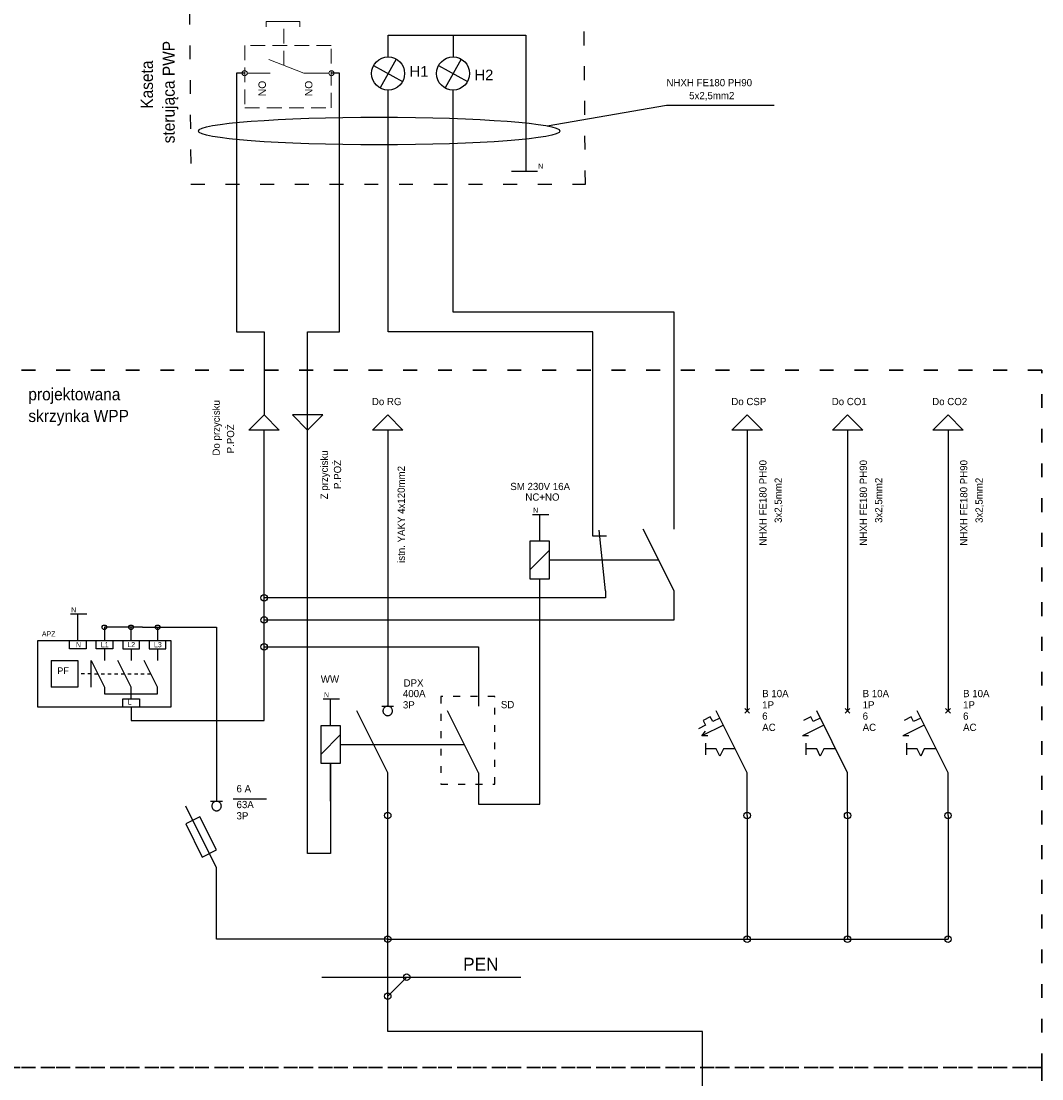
# Model space of a CAD drawing. Header units: millimetres. Extents: x -1249 to 11358, y -460 to 20182.
# Tile 36 of 37: x 10444 to 10620, y 17698 to 17880. Entities that reach past the tile are written whole.
import ezdxf

# ---------------------------------------------------------------- set-up
doc = ezdxf.new("R2010")
doc.units = ezdxf.units.MM
doc.linetypes.add('ACAD_ISO03W100', pattern=[30, 12, -18])
doc.linetypes.add('DASHED', pattern=[19.05, 12.7, -6.35])
for name, color, linetype, lineweight in [('Aparatura', 7, 'Continuous', 13), ('Schemat elektryczny', 7, 'Continuous', 13), ('wymiary', 7, 'Continuous', 5)]:
    doc.layers.add(name, color=color, linetype=linetype, lineweight=lineweight)
doc.styles.add('Arial CE', font='arial.ttf', dxfattribs={"height": 210})
doc.styles.add('STYLEARIAL', font='txt')

msp = doc.modelspace()

# ---------------------------------------------------------------- linework, layer by layer
at = {"color": 1}
for p, q in [((10482.324, 17871.389), (10480.929, 17871.393)), ((10498.716, 17871.385), (10497.322, 17871.389))]:
    msp.add_line(p, q, dxfattribs=at)
at = {"lineweight": 25}
for p, q in [((10483.059, 17809.678), (10485.688, 17812.308)), ((10485.688, 17812.308), (10488.319, 17809.678)), ((10495.832, 17812.308), (10490.573, 17812.308)), ((10490.573, 17812.308), (10493.202, 17809.678)), ((10493.202, 17809.678), (10495.832, 17812.308)), ((10504.427, 17809.678), (10507.057, 17812.308)), ((10507.057, 17812.308), (10509.687, 17809.678)), ((10566.571, 17809.678), (10569.201, 17812.308)), ((10569.201, 17812.308), (10571.831, 17809.678)), ((10583.938, 17809.678), (10586.568, 17812.308)), ((10586.568, 17812.308), (10589.197, 17809.678)), ((10601.304, 17809.678), (10603.934, 17812.308)), ((10603.934, 17812.308), (10606.564, 17809.678)), ((10488.319, 17809.678), (10483.059, 17809.678)), ((10485.688, 17759.497), (10485.689, 17809.678)), ((10509.687, 17809.678), (10504.427, 17809.678)), ((10507.057, 17809.678), (10507.057, 17769.36)), ((10571.831, 17809.678), (10566.571, 17809.678)), ((10569.201, 17809.678), (10569.201, 17769.36)), ((10589.197, 17809.678), (10583.938, 17809.678)), ((10586.567, 17809.678), (10586.568, 17769.36)), ((10606.564, 17809.678), (10601.304, 17809.678)), ((10603.934, 17809.678), (10603.934, 17769.36)), ((10533.346, 17790.519), (10533.346, 17795.121)), ((10556.557, 17781.89), (10551.214, 17792.574)), ((10544.703, 17781.89), (10543.632, 17792.412)), ((10531.702, 17783.944), (10531.702, 17790.519)), ((10531.702, 17790.519), (10534.989, 17790.519)), ((10531.702, 17785.588), (10534.989, 17788.876)), ((10534.989, 17790.519), (10534.989, 17783.944)), ((10534.989, 17787.232), (10544.183, 17787.232)), ((10544.183, 17787.232), (10553.885, 17787.232)), ((10534.989, 17783.944), (10531.702, 17783.944)), ((10453.472, 17773.304), (10453.472, 17777.907)), ((10464.649, 17775.605), (10458.074, 17775.605)), ((10458.074, 17775.605), (10458.074, 17773.304)), ((10462.676, 17773.304), (10462.676, 17775.605)), ((10464.649, 17775.605), (10477.47, 17775.605)), ((10467.279, 17775.605), (10467.279, 17773.304)), ((10477.47, 17775.605), (10477.47, 17752.922)), ((10446.568, 17761.798), (10446.568, 17773.304)), ((10446.568, 17773.304), (10469.58, 17773.304)), ((10452.033, 17771.866), (10452.033, 17773.304)), ((10454.91, 17773.304), (10454.91, 17771.866)), ((10456.636, 17771.866), (10456.636, 17773.304)), ((10459.512, 17773.304), (10459.512, 17771.866)), ((10461.238, 17773.304), (10461.238, 17771.866)), ((10464.115, 17771.866), (10464.115, 17773.304)), ((10465.841, 17773.304), (10465.841, 17771.866)), ((10468.717, 17771.866), (10468.717, 17773.304)), ((10469.58, 17773.304), (10469.58, 17761.798)), ((10454.91, 17771.866), (10452.033, 17771.866)), ((10459.512, 17771.866), (10456.636, 17771.866)), ((10458.074, 17771.866), (10458.074, 17769.852)), ((10461.238, 17771.866), (10464.115, 17771.866)), ((10462.676, 17771.866), (10462.676, 17769.852)), ((10465.841, 17771.866), (10468.717, 17771.866)), ((10467.279, 17771.866), (10467.279, 17769.852)), ((10448.869, 17769.852), (10453.472, 17769.852)), ((10448.869, 17769.852), (10448.869, 17765.25)), ((10453.472, 17769.852), (10453.472, 17765.25)), ((10455.765, 17765.25), (10455.765, 17769.852)), ((10455.773, 17769.852), (10458.074, 17765.25)), ((10462.676, 17765.25), (10460.375, 17769.852)), ((10467.279, 17765.25), (10464.978, 17769.852)), ((10507.057, 17769.36), (10507.057, 17761.963)), ((10569.201, 17769.36), (10569.201, 17761.142)), ((10586.568, 17769.36), (10586.568, 17761.142)), ((10603.934, 17769.36), (10603.934, 17761.142)), ((10454.622, 17767.551), (10454.047, 17767.551)), ((10455.773, 17767.551), (10455.197, 17767.551)), ((10456.348, 17767.551), (10456.923, 17767.551)), ((10457.499, 17767.551), (10458.074, 17767.551)), ((10458.649, 17767.551), (10459.225, 17767.551)), ((10459.8, 17767.551), (10460.375, 17767.551)), ((10460.951, 17767.551), (10461.526, 17767.551)), ((10462.101, 17767.551), (10462.676, 17767.551)), ((10463.252, 17767.551), (10463.827, 17767.551)), ((10464.402, 17767.551), (10464.978, 17767.551)), ((10465.553, 17767.551), (10466.128, 17767.551)), ((10453.472, 17765.25), (10448.869, 17765.25)), ((10458.074, 17765.25), (10458.074, 17764.099)), ((10462.676, 17763.236), (10462.676, 17765.25)), ((10467.279, 17764.099), (10467.279, 17765.25)), ((10458.074, 17764.099), (10467.279, 17764.099)), ((10461.238, 17761.798), (10461.238, 17763.236)), ((10461.238, 17763.236), (10464.115, 17763.236)), ((10464.115, 17763.236), (10464.115, 17761.798)), ((10497.195, 17758.624), (10497.195, 17763.226)), ((10469.58, 17761.798), (10446.568, 17761.798)), ((10462.676, 17761.798), (10462.676, 17759.497)), ((10506.029, 17761.963), (10508.084, 17761.963)), ((10506.27, 17761.379), (10506.251, 17761.301)), ((10506.298, 17761.455), (10506.27, 17761.379)), ((10506.332, 17761.528), (10506.298, 17761.455)), ((10506.374, 17761.597), (10506.332, 17761.528)), ((10506.421, 17761.662), (10506.374, 17761.597)), ((10506.476, 17761.722), (10506.421, 17761.662)), ((10506.535, 17761.776), (10506.476, 17761.722)), ((10506.6, 17761.824), (10506.535, 17761.776)), ((10506.67, 17761.866), (10506.6, 17761.824)), ((10506.742, 17761.9), (10506.67, 17761.866)), ((10506.818, 17761.927), (10506.742, 17761.9)), ((10506.897, 17761.947), (10506.818, 17761.927)), ((10506.976, 17761.959), (10506.897, 17761.947)), ((10507.057, 17761.963), (10506.976, 17761.959)), ((10507.137, 17761.959), (10507.057, 17761.963)), ((10507.217, 17761.947), (10507.137, 17761.959)), ((10507.295, 17761.927), (10507.217, 17761.947)), ((10507.371, 17761.9), (10507.295, 17761.927)), ((10507.444, 17761.866), (10507.371, 17761.9)), ((10507.514, 17761.824), (10507.444, 17761.866)), ((10507.578, 17761.776), (10507.514, 17761.824)), ((10507.638, 17761.722), (10507.578, 17761.776)), ((10507.692, 17761.662), (10507.638, 17761.722)), ((10507.74, 17761.597), (10507.692, 17761.662)), ((10507.782, 17761.528), (10507.74, 17761.597)), ((10507.816, 17761.455), (10507.782, 17761.528)), ((10507.843, 17761.379), (10507.816, 17761.455)), ((10507.863, 17761.301), (10507.843, 17761.379)), ((10569.612, 17761.552), (10568.79, 17760.73)), ((10568.79, 17761.552), (10569.612, 17760.73)), ((10586.979, 17761.552), (10586.157, 17760.73)), ((10586.157, 17761.552), (10586.979, 17760.73)), ((10604.345, 17761.552), (10603.523, 17760.73)), ((10603.523, 17761.552), (10604.345, 17760.73)), ((10507.057, 17750.457), (10501.714, 17761.141)), ((10506.239, 17761.221), (10506.235, 17761.141)), ((10506.235, 17761.141), (10506.239, 17761.06)), ((10506.251, 17761.301), (10506.239, 17761.221)), ((10506.239, 17761.06), (10506.251, 17760.98)), ((10506.251, 17760.98), (10506.27, 17760.902)), ((10506.27, 17760.902), (10506.298, 17760.826)), ((10506.298, 17760.826), (10506.332, 17760.753)), ((10506.332, 17760.753), (10506.374, 17760.684)), ((10506.374, 17760.684), (10506.421, 17760.619)), ((10506.421, 17760.619), (10506.476, 17760.56)), ((10506.476, 17760.56), (10506.535, 17760.505)), ((10506.535, 17760.505), (10506.6, 17760.458)), ((10506.6, 17760.458), (10506.67, 17760.416)), ((10506.67, 17760.416), (10506.742, 17760.382)), ((10506.742, 17760.382), (10506.818, 17760.354)), ((10506.818, 17760.354), (10506.897, 17760.335)), ((10506.897, 17760.335), (10506.976, 17760.323)), ((10506.976, 17760.323), (10507.057, 17760.319)), ((10507.057, 17760.319), (10507.137, 17760.323)), ((10507.137, 17760.323), (10507.217, 17760.335)), ((10507.217, 17760.335), (10507.295, 17760.354)), ((10507.295, 17760.354), (10507.371, 17760.382)), ((10507.371, 17760.382), (10507.444, 17760.416)), ((10507.444, 17760.416), (10507.514, 17760.458)), ((10507.514, 17760.458), (10507.578, 17760.505)), ((10507.578, 17760.505), (10507.638, 17760.56)), ((10507.638, 17760.56), (10507.692, 17760.619)), ((10507.692, 17760.619), (10507.74, 17760.684)), ((10507.74, 17760.684), (10507.782, 17760.753)), ((10507.782, 17760.753), (10507.816, 17760.826)), ((10507.816, 17760.826), (10507.843, 17760.902)), ((10507.843, 17760.902), (10507.863, 17760.98)), ((10507.875, 17761.221), (10507.863, 17761.301)), ((10507.863, 17760.98), (10507.875, 17761.06)), ((10507.878, 17761.141), (10507.875, 17761.221)), ((10507.875, 17761.06), (10507.878, 17761.141)), ((10522.747, 17750.457), (10517.404, 17761.141)), ((10562.832, 17760.114), (10561.599, 17759.498)), ((10563.243, 17759.293), (10562.832, 17760.114)), ((10564.476, 17759.909), (10563.243, 17759.293)), ((10569.201, 17750.457), (10563.859, 17761.142)), ((10580.198, 17760.114), (10578.966, 17759.498)), ((10580.609, 17759.293), (10580.198, 17760.114)), ((10581.842, 17759.909), (10580.609, 17759.293)), ((10586.568, 17750.457), (10581.226, 17761.142)), ((10597.565, 17760.114), (10596.332, 17759.498)), ((10597.976, 17759.293), (10597.565, 17760.114)), ((10599.209, 17759.909), (10597.976, 17759.293)), ((10603.934, 17750.457), (10598.592, 17761.142)), ((10462.676, 17759.497), (10485.688, 17759.497)), ((10495.551, 17752.049), (10495.551, 17758.624)), ((10495.551, 17758.624), (10498.838, 17758.624)), ((10498.838, 17758.624), (10498.838, 17752.049)), ((10562.01, 17758.676), (10560.777, 17758.06)), ((10565.092, 17758.676), (10561.394, 17756.827)), ((10561.599, 17759.498), (10562.01, 17758.676)), ((10582.459, 17758.676), (10578.76, 17756.827)), ((10599.825, 17758.676), (10596.127, 17756.827)), ((10495.551, 17753.693), (10498.838, 17756.98)), ((10561.394, 17756.827), (10562.01, 17757.649)), ((10562.421, 17756.827), (10561.394, 17756.827)), ((10579.787, 17756.827), (10578.76, 17756.827)), ((10597.154, 17756.827), (10596.127, 17756.827)), ((10498.838, 17755.336), (10504.848, 17755.336)), ((10504.848, 17755.336), (10520.307, 17755.336)), ((10562.01, 17755.594), (10562.01, 17753.54)), ((10563.859, 17754.567), (10562.01, 17754.567)), ((10564.476, 17753.334), (10563.859, 17754.567)), ((10565.092, 17754.567), (10564.476, 17753.334)), ((10567.147, 17754.567), (10565.092, 17754.567)), ((10579.377, 17755.594), (10579.377, 17753.54)), ((10581.226, 17754.567), (10579.377, 17754.567)), ((10581.842, 17753.334), (10581.226, 17754.567)), ((10582.459, 17754.567), (10581.842, 17753.334)), ((10584.513, 17754.567), (10582.459, 17754.567)), ((10596.743, 17755.594), (10596.743, 17753.54)), ((10598.592, 17754.567), (10596.743, 17754.567)), ((10599.209, 17753.334), (10598.592, 17754.567)), ((10599.825, 17754.567), (10599.209, 17753.334)), ((10601.88, 17754.567), (10599.825, 17754.567)), ((10477.47, 17752.922), (10477.47, 17745.526)), ((10498.838, 17752.049), (10495.551, 17752.049)), ((10497.194, 17745.526), (10497.194, 17752.049)), ((10497.194, 17752.049), (10497.194, 17743.06)), ((10507.057, 17743.06), (10507.057, 17750.457)), ((10569.201, 17743.06), (10569.201, 17750.457)), ((10586.568, 17743.06), (10586.568, 17750.457)), ((10603.934, 17743.06), (10603.934, 17750.457)), ((10476.443, 17745.526), (10478.497, 17745.526)), ((10476.683, 17744.942), (10476.664, 17744.864)), ((10476.71, 17745.018), (10476.683, 17744.942)), ((10476.745, 17745.091), (10476.71, 17745.018)), ((10476.786, 17745.16), (10476.745, 17745.091)), ((10476.834, 17745.225), (10476.786, 17745.16)), ((10476.888, 17745.285), (10476.834, 17745.225)), ((10476.949, 17745.339), (10476.888, 17745.285)), ((10477.013, 17745.387), (10476.949, 17745.339)), ((10477.082, 17745.428), (10477.013, 17745.387)), ((10477.155, 17745.463), (10477.082, 17745.428)), ((10477.231, 17745.49), (10477.155, 17745.463)), ((10477.31, 17745.51), (10477.231, 17745.49)), ((10477.389, 17745.522), (10477.31, 17745.51)), ((10477.47, 17745.526), (10477.389, 17745.522)), ((10477.551, 17745.522), (10477.47, 17745.526)), ((10477.63, 17745.51), (10477.551, 17745.522)), ((10477.709, 17745.49), (10477.63, 17745.51)), ((10477.784, 17745.463), (10477.709, 17745.49)), ((10477.857, 17745.428), (10477.784, 17745.463)), ((10477.927, 17745.387), (10477.857, 17745.428)), ((10477.991, 17745.339), (10477.927, 17745.387)), ((10478.051, 17745.285), (10477.991, 17745.339)), ((10478.105, 17745.225), (10478.051, 17745.285)), ((10478.153, 17745.16), (10478.105, 17745.225)), ((10478.194, 17745.091), (10478.153, 17745.16)), ((10478.229, 17745.018), (10478.194, 17745.091)), ((10478.257, 17744.942), (10478.229, 17745.018)), ((10478.276, 17744.864), (10478.257, 17744.942)), ((10480.346, 17745.936), (10486.1, 17745.936)), ((10477.47, 17734.019), (10472.128, 17744.704)), ((10476.652, 17744.784), (10476.648, 17744.704)), ((10476.648, 17744.704), (10476.652, 17744.623)), ((10476.664, 17744.864), (10476.652, 17744.784)), ((10476.652, 17744.623), (10476.664, 17744.543)), ((10476.664, 17744.543), (10476.683, 17744.465)), ((10476.683, 17744.465), (10476.71, 17744.389)), ((10476.71, 17744.389), (10476.745, 17744.316)), ((10476.745, 17744.316), (10476.786, 17744.247)), ((10476.786, 17744.247), (10476.834, 17744.182)), ((10476.834, 17744.182), (10476.889, 17744.122)), ((10476.889, 17744.122), (10476.949, 17744.068)), ((10476.949, 17744.068), (10477.013, 17744.02)), ((10477.013, 17744.02), (10477.082, 17743.979)), ((10477.082, 17743.979), (10477.155, 17743.944)), ((10477.155, 17743.944), (10477.231, 17743.917)), ((10477.231, 17743.917), (10477.31, 17743.898)), ((10477.31, 17743.898), (10477.389, 17743.886)), ((10477.389, 17743.886), (10477.47, 17743.882)), ((10477.47, 17743.882), (10477.551, 17743.886)), ((10477.551, 17743.886), (10477.63, 17743.898)), ((10477.63, 17743.898), (10477.709, 17743.917)), ((10477.709, 17743.917), (10477.784, 17743.944)), ((10477.784, 17743.944), (10477.857, 17743.979)), ((10477.857, 17743.979), (10477.927, 17744.02)), ((10477.927, 17744.02), (10477.991, 17744.068)), ((10477.991, 17744.068), (10478.051, 17744.122)), ((10478.051, 17744.122), (10478.105, 17744.182)), ((10478.105, 17744.182), (10478.153, 17744.247)), ((10478.153, 17744.247), (10478.194, 17744.316)), ((10478.194, 17744.316), (10478.229, 17744.389)), ((10478.229, 17744.389), (10478.257, 17744.465)), ((10478.257, 17744.465), (10478.276, 17744.543)), ((10478.288, 17744.784), (10478.276, 17744.864)), ((10478.276, 17744.543), (10478.288, 17744.623)), ((10478.292, 17744.704), (10478.288, 17744.784)), ((10478.288, 17744.623), (10478.292, 17744.704)), ((10497.194, 17743.06), (10497.194, 17736.485)), ((10507.057, 17743.06), (10507.057, 17743.06)), ((10507.057, 17721.691), (10507.057, 17743.06)), ((10474.594, 17742.854), (10472.128, 17741.622)), ((10472.128, 17741.622), (10475.004, 17735.868)), ((10477.47, 17737.101), (10474.594, 17742.854)), ((10475.004, 17735.868), (10477.47, 17737.101)), ((10497.194, 17736.485), (10493.202, 17736.485)), ((10477.47, 17721.691), (10477.47, 17734.019)), ((10490.62, 17721.691), (10477.47, 17721.691)), ((10507.057, 17721.691), (10490.62, 17721.691)), ((10507.057, 17721.691), (10603.934, 17721.691)), ((10507.057, 17711.829), (10507.057, 17721.691)), ((10495.676, 17715.117), (10530.069, 17715.117)), ((10507.057, 17711.829), (10510.344, 17715.117))]:
    msp.add_line(p, q, dxfattribs=at)
at = {"linetype": 'ACAD_ISO03W100', "ltscale": 0.2, "elevation": -726731.673}
msp.add_lwpolyline([(10541.232, 17852.186), (10540.945, 17888.189), (10472.731, 17888.189), (10473.019, 17852.186)], close=True, dxfattribs=at)
for points in [[(10507.126, 17874.192), (10507.126, 17877.944), (10518.351, 17877.944), (10518.351, 17874.192)], [(10518.351, 17877.944), (10530.936, 17877.944), (10530.936, 17854.433)], [(10480.929, 17871.393), (10480.929, 17826.682), (10485.688, 17826.682), (10485.688, 17812.308)], [(10493.202, 17736.485), (10493.202, 17826.682), (10498.716, 17826.682), (10498.716, 17871.388)], [(10542.521, 17794.064), (10542.521, 17826.682), (10507.126, 17826.682), (10507.126, 17868.473)], [(10556.557, 17792.574), (10556.557, 17830.061), (10518.351, 17830.061), (10518.351, 17868.473)], [(10534.61, 17862.27), (10555.232, 17865.856)], [(10555.232, 17865.856), (10573.862, 17865.856)], [(10528.467, 17854.433), (10532.942, 17854.433)], [(10544.901, 17791.327), (10542.521, 17791.327), (10542.521, 17794.064)], [(10522.747, 17750.457), (10522.747, 17745.015), (10533.345, 17745.015), (10533.346, 17783.944)], [(10544.703, 17781.89), (10544.703, 17780.688), (10485.688, 17780.688)], [(10485.688, 17776.868), (10556.557, 17776.868), (10556.557, 17781.89)], [(10485.688, 17772.216), (10522.747, 17772.216), (10522.747, 17761.963)], [(10550.25, 17639.219), (10561.482, 17639.219), (10561.482, 17705.712), (10507.057, 17705.712), (10507.057, 17711.829)]]:
    msp.add_lwpolyline(points)
at = {"color": 1}
for points in [[(10508.513, 17873.833), (10505.738, 17868.833)], [(10504.625, 17872.72), (10509.626, 17869.945)]]:
    msp.add_lwpolyline(points, dxfattribs=at)
at = {"color": 3}
for points in [[(10519.738, 17873.833), (10516.964, 17868.833)], [(10515.851, 17872.72), (10520.851, 17869.945)]]:
    msp.add_lwpolyline(points, dxfattribs=at)
at = {"linetype": 'ACAD_ISO03W100', "lineweight": 30, "ltscale": 0.2}
for points in [[(10441.085, 17699.525), (10620.155, 17699.525), (10620.155, 17820.032), (10441.085, 17820.032)], [(10620.155, 17699.525), (10391.233, 17699.525), (10391.233, 17613.2), (10620.155, 17613.2)]]:
    msp.add_lwpolyline(points, close=True, dxfattribs=at)
at = {"lineweight": 25}
for points in [[(10532.065, 17795.121), (10534.892, 17795.121)], [(10452.19, 17777.907), (10455.018, 17777.907)], [(10495.914, 17763.226), (10498.741, 17763.226)], [(10569.201, 17743.06), (10569.201, 17721.691)], [(10586.568, 17743.06), (10586.568, 17721.691)], [(10603.934, 17743.06), (10603.934, 17721.691)]]:
    msp.add_lwpolyline(points, dxfattribs=at)
at = {"linetype": 'ACAD_ISO03W100', "ltscale": 0.1}
msp.add_lwpolyline([(10525.597, 17763.614), (10516.255, 17763.614), (10516.255, 17748.504), (10525.597, 17748.504)], close=True, dxfattribs=at)
at = {"color": 1}
msp.add_circle((10507.126, 17871.333), 2.859, dxfattribs=at)
at = {"color": 3}
msp.add_circle((10518.351, 17871.333), 2.859, dxfattribs=at)
at = {"lineweight": 25}
for centre, radius in [((10485.688, 17780.688), 0.557), ((10458.074, 17775.605), 0.39), ((10462.676, 17775.605), 0.39), ((10467.279, 17775.605), 0.39), ((10485.688, 17776.868), 0.557), ((10485.688, 17772.216), 0.557), ((10507.057, 17743.06), 0.557), ((10569.201, 17743.06), 0.557), ((10586.568, 17743.06), 0.557), ((10603.934, 17743.06), 0.557), ((10507.057, 17721.691), 0.557), ((10569.201, 17721.691), 0.557), ((10586.568, 17721.691), 0.557), ((10603.934, 17721.691), 0.557), ((10510.344, 17715.117), 0.557), ((10507.057, 17711.829), 0.557)]:
    msp.add_circle(centre, radius, dxfattribs=at)
msp.add_ellipse((10505.579, 17861.384), major_axis=(-31.259, 0), ratio=0.0765073)
at = {"layer": 'Aparatura', "color": 1, "lineweight": 20}
for p, q in [((10486.061, 17880.307), (10491.891, 17880.307)), ((10486.061, 17880.307), (10486.061, 17879.374)), ((10491.891, 17880.307), (10491.891, 17879.374)), ((10492.574, 17871.39), (10486.532, 17873.749)), ((10482.764, 17871.39), (10486.743, 17871.39)), ((10496.881, 17871.39), (10492.574, 17871.39))]:
    msp.add_line(p, q, dxfattribs=at)
at = {"layer": 'Aparatura', "color": 1, "linetype": 'DASHED', "lineweight": 20, "ltscale": 0.2}
msp.add_line((10489.075, 17872.729), (10489.075, 17880.373), dxfattribs=at)
at = {"layer": 'Schemat elektryczny', "color": 1}
for centre in [(10482.324, 17871.389), (10497.322, 17871.389)]:
    msp.add_circle(centre, 0.442, dxfattribs=at)
at = {"layer": 'wymiary', "color": 1, "linetype": 'DASHED', "lineweight": 15, "ltscale": 0.2}
msp.add_lwpolyline([(10482.373, 17876.194), (10482.376, 17865.423), (10497.281, 17865.423), (10497.281, 17876.199)], close=True, dxfattribs=at)

# ---------------------------------------------------------------- texts
at = {"lineweight": 30, "style": 'STYLEARIAL', "width": 0.95}
for s, height, p in [('sterująca PWP', 2.10672, (10470.231, 17859.264)), ('Kaseta ', 2.1067, (10466.474, 17865.243))]:
    msp.add_text(s, height=height, rotation=90, dxfattribs=at).set_placement(p)
at = {"lineweight": 25, "style": 'STYLEARIAL'}
for s, height, p in [('NHXH FE180 PH90', 1.25236, (10555.253, 17869.127)), ('5x2,5mm2', 1.2524, (10559.174, 17866.888)), ('N', 0.877, (10533.066, 17854.891)), ('Do RG', 1.2524, (10504.321, 17814)), ('Do CSP', 1.2524, (10566.466, 17814)), ('Do CO1', 1.2524, (10583.832, 17814)), ('Do CO2', 1.2524, (10601.198, 17814)), ('SM 230V 16A', 1.25236, (10528.25, 17799.316)), ('NC+NO', 1.2524, (10530.853, 17797.487)), ('N', 0.877, (10532.195, 17795.395)), ('N', 0.877, (10452.321, 17778.18)), ('APZ', 0.8767, (10447.269, 17774.021)), ('N', 0.877, (10453.161, 17772.16)), ('L1', 0.8767, (10457.463, 17772.16)), ('L2', 0.8767, (10462.034, 17772.171)), ('L3', 0.8767, (10466.638, 17772.161)), ('PF', 1.1689, (10449.934, 17767.499)), ('WW', 1.2524, (10495.489, 17766.02)), ('DPX', 1.2524, (10509.806, 17765.347)), ('N', 0.877, (10496.044, 17763.5)), ('400A', 1.2524, (10509.686, 17763.519)), ('B 10A', 1.2524, (10571.806, 17763.52)), ('B 10A', 1.2524, (10589.172, 17763.52)), ('B 10A', 1.2524, (10606.539, 17763.52)), ('L', 0.877, (10462.117, 17762.239)), ('3P', 1.2524, (10509.686, 17761.57)), ('SD', 1.2524, (10526.621, 17761.61)), ('1P', 1.2524, (10571.806, 17761.572)), ('1P', 1.2524, (10589.172, 17761.572)), ('1P', 1.2524, (10606.539, 17761.572)), ('6', 1.252, (10571.806, 17759.624)), ('6', 1.252, (10589.172, 17759.624)), ('6', 1.252, (10606.539, 17759.624)), ('AC', 1.2524, (10571.806, 17757.676)), ('AC', 1.2524, (10589.172, 17757.676)), ('AC', 1.2524, (10606.539, 17757.676)), ('6 A', 1.2524, (10480.92, 17747.075)), ('63A', 1.2524, (10480.92, 17744.333)), ('3P', 1.2524, (10480.92, 17742.385)), ('PEN', 2.2264, (10520.098, 17716.243))]:
    msp.add_text(s, height=height, dxfattribs=at).set_placement(p)
at = {"lineweight": 30, "style": 'STYLEARIAL', "width": 0.95}
for s, p in [('projektowana ', (10444.923, 17814.84)), ('skrzynka WPP', (10444.923, 17811.083))]:
    msp.add_text(s, height=2.10672, dxfattribs=at).set_placement(p)
at = {"lineweight": 25, "style": 'STYLEARIAL'}
for s, height, p in [('Do przycisku', 1.25236, (10478.027, 17805.28)), (' P.POŻ', 1.2524, (10480.51, 17805.204)), ('Z przycisku', 1.25236, (10496.713, 17797.722)), (' P.POŻ', 1.2524, (10499.006, 17799.045)), ('istn. YAKY 4x120mm2', 1.25236, (10510.02, 17786.732)), ('NHXH FE180 PH90', 1.25236, (10572.551, 17789.716)), ('NHXH FE180 PH90', 1.25236, (10589.918, 17789.716)), ('NHXH FE180 PH90', 1.25236, (10607.284, 17789.716)), ('3x2,5mm2', 1.2524, (10575.197, 17793.637)), ('3x2,5mm2', 1.2524, (10592.563, 17793.637)), ('3x2,5mm2', 1.2524, (10609.93, 17793.637))]:
    msp.add_text(s, height=height, rotation=90, dxfattribs=at).set_placement(p)
at = {"layer": 'Schemat elektryczny', "color": 1, "insert": (10512.466, 17871.691, -726731.596), "char_height": 1.824, "width": 9.18347, "attachment_point": 5, "style": 'Arial CE'}
msp.add_mtext('H1', dxfattribs=at)
at = {"layer": 'Schemat elektryczny', "color": 3, "insert": (10523.692, 17871.083, -726731.596), "char_height": 1.824, "width": 9.18347, "attachment_point": 5, "style": 'Arial CE'}
msp.add_mtext('H2', dxfattribs=at)
at = {"layer": 'Schemat elektryczny', "color": 3, "char_height": 1.2768, "width": 6.42843, "attachment_point": 5, "rotation": 90, "style": 'Arial CE'}
for insert in [(10485.362, 17868.743), (10493.405, 17868.743)]:
    msp.add_mtext('NO\\P', dxfattribs=dict(at, insert=insert))

doc.saveas('drawing.dxf')
